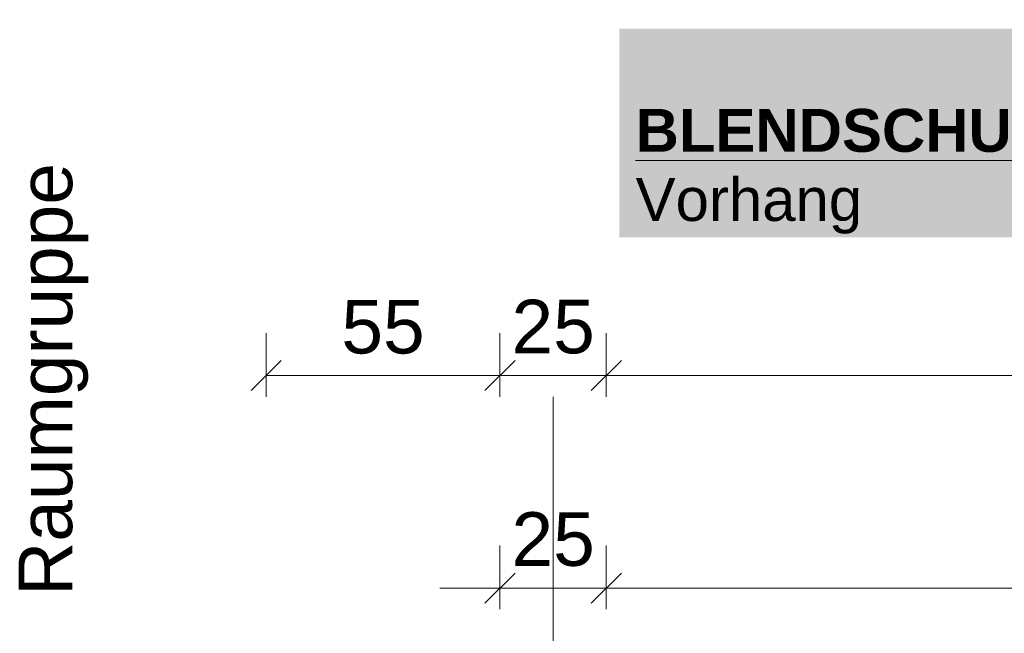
# Model space of a CAD drawing. Header units: metres. Extents: x -167 to 152, y -127 to 99.
# Tile 13 of 225: x -40.4 to -38.09, y -23.88 to -22.44. Entities that reach past the tile are written whole.
import ezdxf

# ---------------------------------------------------------------- set-up
doc = ezdxf.new("R2010")
doc.units = ezdxf.units.M
doc.header["$PDMODE"] = 1
doc.header["$PDSIZE"] = -2
doc.linetypes.add('Achsen 01', pattern=[5.291531, 3.175, -1.058062, 0.352704, -0.705764])
doc.layers.get('0').update_dxf_attribs({"lineweight": 25})
for name, color, linetype, lineweight in [('030_Sonnenschutzarbeiten-BLENDSCHUTZ  Beschriftung', 7, 'Continuous', 5), ('_GRU (2D)', 7, 'Continuous', 9), ('_OG 1 (2D)', 7, 'Continuous', 9), ('_OG 1 - DS (2D)', 7, 'Continuous', 9), ('Bemaßung-Bemaßung', 7, 'Continuous', 9)]:
    doc.layers.add(name, color=color, linetype=linetype, lineweight=lineweight)
doc.layers.add('AV1-Achsen', color=1, linetype='Achsen 01', lineweight=18, true_color=0xff0000)
doc.layers.get('0').freeze()
doc.styles.add('Arial', font='arial.ttf')
doc.styles.add('Arial (bold)', font='arialbd.ttf')
doc.dimstyles.new('COE 50', dxfattribs={"dimtxt": 126.090495, "dimasz": 0.001414, "dimexe": 0.001, "dimexo": 0.01, "dimgap": 0.001, "dimtad": 1, "dimdec": 3, "dimtxsty": 'Arial', "dimblk": 'VW_SLASH-4', "dimblk1": 'VW_SLASH-4', "dimblk2": 'VW_SLASH-4', "dimcen": 0, "dimadec": 3, "dimazin": 0, "dimtfac": 0.8, "dimtdec": 3, "dimtix": 1, "dimtmove": 0, "dimatfit": 0, "dimldrblk": 'VW_SLASH-3', "dimfxl": 0.002, "dimfxlon": 1, "dimfrac": 2, "dimtolj": 1, "dimarcsym": 0})

# ---------------------------------------------------------------- blocks, each defined once
blk = doc.blocks.new('Group-8')
at = {"layer": '030_Sonnenschutzarbeiten-BLENDSCHUTZ  Beschriftung', "color": 6, "linetype": 'Continuous', "transparency": 33554559}
blk.add_solid([(-38.9946, -22.95), (-37.8299, -22.95), (-38.9946, -22.4589), (-37.8299, -22.4589)], dxfattribs=at)
at = {"layer": '030_Sonnenschutzarbeiten-BLENDSCHUTZ  Beschriftung', "insert": (-38.9561, -22.6477), "char_height": 0.100872, "attachment_point": 1, "line_spacing_factor": 0.967016, "style": 'Arial (bold)'}
blk.add_mtext('{\\LBLENDSCHUTZ:}{\\fArial|b0|i0|c0|p0;\\l\\PVorhang}', dxfattribs=at)
blk = doc.blocks.new('OG 1 - DS (2D)')
at = {"layer": '030_Sonnenschutzarbeiten-BLENDSCHUTZ  Beschriftung', "color": 7}
blk.add_blockref('Group-8', (0, 0), dxfattribs=at)
blk = doc.blocks.new('VW_SLASH-4')
at = {"color": 0, "linetype": 'ByBlock', "lineweight": -2, "transparency": 16777216}
blk.add_line((0, 0), (-1, 0), dxfattribs=at)
at = {"color": 0, "linetype": 'Continuous', "lineweight": 15, "transparency": 16777216, "flags": 128}
blk.add_lwpolyline([(0.5, 0.5), (-0.5, -0.5)], dxfattribs=at)
blk = doc.blocks.new('*D493')
at = {"layer": 'Bemaßung-Bemaßung', "color": 0, "linetype": 'Continuous', "lineweight": -2}
for p, q in [((-39.075, -24.175), (-39.075, -24.325)), ((-37.875, -24.175), (-37.875, -24.325)), ((-39.0043, -24.275), (-37.9457, -24.275))]:
    blk.add_line(p, q, dxfattribs=at)
at = {"layer": 'Defpoints', "color": 0}
for p in [(-39.075, -22.275), (-37.875, -22.275), (-37.875, -24.275)]:
    blk.add_point(p, dxfattribs=at)
at = {"layer": 'Bemaßung-Bemaßung', "color": 0, "lineweight": -2, "xscale": 0.070693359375, "yscale": 0.070693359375, "zscale": 0.070693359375, "rotation": 180}
blk.add_blockref('VW_SLASH-4', (-39.075, -24.275), dxfattribs=at)
at = {"layer": 'Bemaßung-Bemaßung', "color": 0, "lineweight": -2, "xscale": 0.070693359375, "yscale": 0.070693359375, "zscale": 0.070693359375}
blk.add_blockref('VW_SLASH-4', (-37.875, -24.275), dxfattribs=at)
at = {"layer": 'Bemaßung-Bemaßung', "color": 0, "insert": (-38.475, -24.1492), "char_height": 0.12609, "attachment_point": 5, "style": 'Arial'}
blk.add_mtext('\\A1;1,20', dxfattribs=at)
blk = doc.blocks.new('VW_SLASH-3')
at = {"color": 0, "linetype": 'ByBlock', "lineweight": -2, "transparency": 16777216}
blk.add_line((0, 0), (-1, 0), dxfattribs=at)
at = {"color": 0, "linetype": 'Continuous', "lineweight": 15, "transparency": 16777216, "flags": 128}
blk.add_lwpolyline([(0.5, 0.5), (-0.5, -0.5)], dxfattribs=at)
blk = doc.blocks.new('*D494')
at = {"layer": 'Bemaßung-Bemaßung', "color": 0, "linetype": 'Continuous', "lineweight": -2}
for p, q in [((-39.225, -24.175), (-39.225, -24.325)), ((-39.075, -24.175), (-39.075, -24.325)), ((-39.2957, -24.275), (-39.3664, -24.275)), ((-39.225, -24.275), (-39.075, -24.275)), ((-39.0043, -24.275), (-38.9336, -24.275))]:
    blk.add_line(p, q, dxfattribs=at)
at = {"layer": 'Defpoints', "color": 0}
for p in [(-39.225, -22.275), (-39.075, -22.275), (-39.075, -24.275)]:
    blk.add_point(p, dxfattribs=at)
at = {"layer": 'Bemaßung-Bemaßung', "color": 0, "lineweight": -2, "xscale": 0.070693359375, "yscale": 0.070693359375, "zscale": 0.070693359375}
blk.add_blockref('VW_SLASH-4', (-39.225, -24.275), dxfattribs=at)
at = {"layer": 'Bemaßung-Bemaßung', "color": 0, "lineweight": -2, "xscale": 0.070693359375, "yscale": 0.070693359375, "zscale": 0.070693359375, "rotation": 180}
blk.add_blockref('VW_SLASH-4', (-39.075, -24.275), dxfattribs=at)
at = {"layer": 'Bemaßung-Bemaßung', "color": 0, "insert": (-39.15, -24.5931), "char_height": 0.12609, "attachment_point": 5, "style": 'Arial'}
blk.add_mtext('\\A1;15', dxfattribs=at)
blk = doc.blocks.new('*D495')
at = {"layer": 'Bemaßung-Bemaßung', "color": 0, "linetype": 'Continuous', "lineweight": -2}
for p, q in [((-39.64, -24.175), (-39.64, -24.325)), ((-39.225, -24.175), (-39.225, -24.325)), ((-39.5693, -24.275), (-39.2957, -24.275))]:
    blk.add_line(p, q, dxfattribs=at)
at = {"layer": 'Defpoints', "color": 0}
for p in [(-39.64, -22.09), (-39.225, -22.275), (-39.225, -24.275)]:
    blk.add_point(p, dxfattribs=at)
at = {"layer": 'Bemaßung-Bemaßung', "color": 0, "lineweight": -2, "xscale": 0.070693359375, "yscale": 0.070693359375, "zscale": 0.070693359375, "rotation": 180}
blk.add_blockref('VW_SLASH-4', (-39.64, -24.275), dxfattribs=at)
at = {"layer": 'Bemaßung-Bemaßung', "color": 0, "lineweight": -2, "xscale": 0.070693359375, "yscale": 0.070693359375, "zscale": 0.070693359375}
blk.add_blockref('VW_SLASH-4', (-39.225, -24.275), dxfattribs=at)
at = {"layer": 'Bemaßung-Bemaßung', "color": 0, "insert": (-39.4325, -24.1407), "char_height": 0.12609, "attachment_point": 5, "style": 'Arial'}
blk.add_mtext('\\A1;41\\S5^ ;', dxfattribs=at)
blk = doc.blocks.new('*D496')
at = {"layer": 'Bemaßung-Bemaßung', "color": 0, "linetype": 'Continuous', "lineweight": -2}
for p, q in [((-39.825, -24.175), (-39.825, -24.325)), ((-39.64, -24.175), (-39.64, -24.325)), ((-39.8957, -24.275), (-39.9664, -24.275)), ((-39.825, -24.275), (-39.64, -24.275)), ((-39.5693, -24.275), (-39.4986, -24.275))]:
    blk.add_line(p, q, dxfattribs=at)
at = {"layer": 'Defpoints', "color": 0}
for p in [(-39.825, -21.675), (-39.64, -22.09), (-39.64, -24.275)]:
    blk.add_point(p, dxfattribs=at)
at = {"layer": 'Bemaßung-Bemaßung', "color": 0, "lineweight": -2, "xscale": 0.070693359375, "yscale": 0.070693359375, "zscale": 0.070693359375}
blk.add_blockref('VW_SLASH-4', (-39.825, -24.275), dxfattribs=at)
at = {"layer": 'Bemaßung-Bemaßung', "color": 0, "lineweight": -2, "xscale": 0.070693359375, "yscale": 0.070693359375, "zscale": 0.070693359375, "rotation": 180}
blk.add_blockref('VW_SLASH-4', (-39.64, -24.275), dxfattribs=at)
at = {"layer": 'Bemaßung-Bemaßung', "color": 0, "insert": (-39.9637, -24.1236), "char_height": 0.12609, "attachment_point": 5, "style": 'Arial'}
blk.add_mtext('\\A1;18\\S5^ ;', dxfattribs=at)
blk = doc.blocks.new('*D571')
at = {"layer": 'Bemaßung-Bemaßung', "color": 0, "linetype": 'Continuous', "lineweight": -2}
for p, q in [((-39.825, -23.175), (-39.825, -23.325)), ((-39.275, -23.175), (-39.275, -23.325)), ((-39.3457, -23.275), (-39.7543, -23.275))]:
    blk.add_line(p, q, dxfattribs=at)
at = {"layer": 'Defpoints', "color": 0}
for p in [(-39.825, -21.675), (-39.275, -21.725), (-39.825, -23.275)]:
    blk.add_point(p, dxfattribs=at)
at = {"layer": 'Bemaßung-Bemaßung', "color": 0, "lineweight": -2, "xscale": 0.070693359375, "yscale": 0.070693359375, "zscale": 0.070693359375, "rotation": 180}
blk.add_blockref('VW_SLASH-4', (-39.825, -23.275), dxfattribs=at)
at = {"layer": 'Bemaßung-Bemaßung', "color": 0, "lineweight": -2, "xscale": 0.070693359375, "yscale": 0.070693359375, "zscale": 0.070693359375}
blk.add_blockref('VW_SLASH-4', (-39.275, -23.275), dxfattribs=at)
at = {"layer": 'Bemaßung-Bemaßung', "color": 0, "insert": (-39.55, -23.1609), "char_height": 0.12609, "attachment_point": 5, "style": 'Arial'}
blk.add_mtext('\\A1;55', dxfattribs=at)
blk = doc.blocks.new('*D572')
at = {"layer": 'Bemaßung-Bemaßung', "color": 0, "linetype": 'Continuous', "lineweight": -2}
for p, q in [((-39.275, -23.175), (-39.275, -23.325)), ((-39.025, -23.175), (-39.025, -23.325)), ((-39.3457, -23.275), (-39.4164, -23.275)), ((-39.025, -23.275), (-39.275, -23.275)), ((-38.9543, -23.275), (-38.8836, -23.275))]:
    blk.add_line(p, q, dxfattribs=at)
at = {"layer": 'Defpoints', "color": 0}
for p in [(-39.275, -21.725), (-39.025, -21.725), (-39.275, -23.275)]:
    blk.add_point(p, dxfattribs=at)
at = {"layer": 'Bemaßung-Bemaßung', "color": 0, "lineweight": -2, "xscale": 0.070693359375, "yscale": 0.070693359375, "zscale": 0.070693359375}
blk.add_blockref('VW_SLASH-4', (-39.275, -23.275), dxfattribs=at)
at = {"layer": 'Bemaßung-Bemaßung', "color": 0, "lineweight": -2, "xscale": 0.070693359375, "yscale": 0.070693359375, "zscale": 0.070693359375, "rotation": 180}
blk.add_blockref('VW_SLASH-4', (-39.025, -23.275), dxfattribs=at)
at = {"layer": 'Bemaßung-Bemaßung', "color": 0, "insert": (-39.15, -23.1606), "char_height": 0.12609, "attachment_point": 5, "style": 'Arial'}
blk.add_mtext('\\A1;25', dxfattribs=at)
blk = doc.blocks.new('*D573')
at = {"layer": 'Bemaßung-Bemaßung', "color": 0, "linetype": 'Continuous', "lineweight": -2}
for p, q in [((-39.025, -23.175), (-39.025, -23.325)), ((-35.175, -23.175), (-35.175, -23.325)), ((-35.2457, -23.275), (-38.9543, -23.275))]:
    blk.add_line(p, q, dxfattribs=at)
at = {"layer": 'Defpoints', "color": 0}
for p in [(-35.175, -21.475), (-39.025, -21.725), (-39.025, -23.275)]:
    blk.add_point(p, dxfattribs=at)
at = {"layer": 'Bemaßung-Bemaßung', "color": 0, "lineweight": -2, "xscale": 0.070693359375, "yscale": 0.070693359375, "zscale": 0.070693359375, "rotation": 180}
blk.add_blockref('VW_SLASH-4', (-39.025, -23.275), dxfattribs=at)
at = {"layer": 'Bemaßung-Bemaßung', "color": 0, "lineweight": -2, "xscale": 0.070693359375, "yscale": 0.070693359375, "zscale": 0.070693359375}
blk.add_blockref('VW_SLASH-4', (-35.175, -23.275), dxfattribs=at)
at = {"layer": 'Bemaßung-Bemaßung', "color": 0, "insert": (-37.1, -23.1492), "char_height": 0.12609, "attachment_point": 5, "style": 'Arial'}
blk.add_mtext('\\A1;3,85', dxfattribs=at)
blk = doc.blocks.new('*D616')
at = {"layer": 'Bemaßung-Bemaßung', "color": 0, "lineweight": -2}
for p, q in [((-39.275, -23.675), (-39.275, -23.825)), ((-39.025, -23.675), (-39.025, -23.825)), ((-39.3457, -23.775), (-39.4164, -23.775)), ((-39.025, -23.775), (-39.275, -23.775)), ((-38.9543, -23.775), (-38.8836, -23.775))]:
    blk.add_line(p, q, dxfattribs=at)
at = {"layer": 'Defpoints', "color": 0}
for p in [(-39.275, -21.725), (-39.025, -21.725), (-39.275, -23.775)]:
    blk.add_point(p, dxfattribs=at)
at = {"layer": 'Bemaßung-Bemaßung', "color": 0, "lineweight": -2, "xscale": 0.070693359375, "yscale": 0.070693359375, "zscale": 0.070693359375}
blk.add_blockref('VW_SLASH-4', (-39.275, -23.775), dxfattribs=at)
at = {"layer": 'Bemaßung-Bemaßung', "color": 0, "lineweight": -2, "xscale": 0.070693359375, "yscale": 0.070693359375, "zscale": 0.070693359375, "rotation": 180}
blk.add_blockref('VW_SLASH-4', (-39.025, -23.775), dxfattribs=at)
at = {"layer": 'Bemaßung-Bemaßung', "color": 0, "insert": (-39.15, -23.6606), "char_height": 0.12609, "attachment_point": 5, "style": 'Arial'}
blk.add_mtext('\\A1;25', dxfattribs=at)
blk = doc.blocks.new('*D617')
at = {"layer": 'Bemaßung-Bemaßung', "color": 0, "lineweight": -2}
for p, q in [((-39.025, -23.675), (-39.025, -23.825)), ((-36.575, -23.675), (-36.575, -23.825)), ((-36.6457, -23.775), (-38.9543, -23.775))]:
    blk.add_line(p, q, dxfattribs=at)
at = {"layer": 'Defpoints', "color": 0}
for p in [(-36.575, -21.475), (-39.025, -21.725), (-39.025, -23.775)]:
    blk.add_point(p, dxfattribs=at)
at = {"layer": 'Bemaßung-Bemaßung', "color": 0, "lineweight": -2, "xscale": 0.070693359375, "yscale": 0.070693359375, "zscale": 0.070693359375, "rotation": 180}
blk.add_blockref('VW_SLASH-4', (-39.025, -23.775), dxfattribs=at)
at = {"layer": 'Bemaßung-Bemaßung', "color": 0, "lineweight": -2, "xscale": 0.070693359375, "yscale": 0.070693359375, "zscale": 0.070693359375}
blk.add_blockref('VW_SLASH-4', (-36.575, -23.775), dxfattribs=at)
at = {"layer": 'Bemaßung-Bemaßung', "color": 0, "insert": (-37.8, -23.6492), "char_height": 0.12609, "attachment_point": 5, "style": 'Arial'}
blk.add_mtext('\\A1;2,45', dxfattribs=at)
blk = doc.blocks.new('Group-751')
at = {"layer": 'AV1-Achsen'}
blk.add_line((-39.15, -26.5), (-39.15, 4.9), dxfattribs=at)
blk = doc.blocks.new('GRU (2D)')
at = {"layer": 'AV1-Achsen', "color": 7}
blk.add_blockref('Group-751', (0, 0), dxfattribs=at)
blk = doc.blocks.new('OG 1 (2D)')
at = {"layer": 'Bemaßung-Bemaßung', "insert": (-40.325, -22.775), "char_height": 0.12609, "attachment_point": 6, "rotation": 90, "line_spacing_factor": 0.969122, "style": 'Arial'}
blk.add_mtext('Raumgruppe', dxfattribs=at)
at = {"layer": 'Bemaßung-Bemaßung', "linetype": 'Continuous'}
for base, p1, p2, text, override, picture, middle in [((-39.025, -23.275), (-35.175, -21.475), (-39.025, -21.725), '3,85', {"dimtxt": 0.12609, "dimasz": 0.070693, "dimexe": 0.05, "dimgap": 0.05, "dimpost": '<>', "dimtxsty": 'Arial', "dimtmove": 2, "dimfxl": 0.1}, '*D573', (-37.1, -23.1492)), ((-39.825, -23.275), (-39.275, -21.725), (-39.825, -21.675), '55', {"dimtxt": 0.12609, "dimasz": 0.070693, "dimexe": 0.05, "dimgap": 0.05, "dimpost": '<>', "dimtxsty": 'Arial', "dimtmove": 2, "dimfxl": 0.1}, '*D571', (-39.55, -23.1609)), ((-39.275, -23.275), (-39.025, -21.725), (-39.275, -21.725), '25', {"dimtxt": 0.12609, "dimasz": 0.070693, "dimexe": 0.05, "dimgap": 0.05, "dimpost": '<>', "dimtxsty": 'Arial', "dimtmove": 2, "dimfxl": 0.1}, '*D572', (-39.15, -23.1606)), ((-39.225, -24.275), (-39.64, -22.09), (-39.225, -22.275), '41\\S5^ ;', {"dimtxt": 0.12609, "dimasz": 0.070693, "dimexe": 0.05, "dimgap": 0.05, "dimpost": '<>', "dimtxsty": 'Arial', "dimtmove": 2, "dimfxl": 0.1}, '*D495', (-39.4325, -24.1407)), ((-39.075, -24.275), (-39.225, -22.275), (-39.075, -22.275), '15', {"dimtxt": 0.12609, "dimasz": 0.070693, "dimexe": 0.05, "dimgap": 0.05, "dimpost": '<>', "dimtxsty": 'Arial', "dimtix": 0, "dimtmove": 2, "dimfxl": 0.1}, '*D494', (-39.15, -24.5931)), ((-37.875, -24.275), (-39.075, -22.275), (-37.875, -22.275), '1,20', {"dimtxt": 0.12609, "dimasz": 0.070693, "dimexe": 0.05, "dimgap": 0.05, "dimpost": '<>', "dimtxsty": 'Arial', "dimtmove": 2, "dimfxl": 0.1}, '*D493', (-38.475, -24.1492))]:
    dim = blk.add_linear_dim(base=base, p1=p1, p2=p2, text=text, dimstyle='COE 50', override=override, dxfattribs=at)
    dim.commit()
    dim.dimension.update_dxf_attribs({"geometry": picture, "text_midpoint": middle})
at = {"layer": 'Bemaßung-Bemaßung'}
for base, p1, p2, text, picture, middle in [((-39.025, -23.775), (-36.575, -21.475), (-39.025, -21.725), '2,45', '*D617', (-37.8, -23.6492)), ((-39.275, -23.775), (-39.025, -21.725), (-39.275, -21.725), '25', '*D616', (-39.15, -23.6606))]:
    dim = blk.add_linear_dim(base=base, p1=p1, p2=p2, text=text, dimstyle='COE 50', override={"dimtxt": 0.12609, "dimasz": 0.070693, "dimexe": 0.05, "dimgap": 0.05, "dimpost": '<>', "dimtxsty": 'Arial', "dimtmove": 2, "dimfxl": 0.1}, dxfattribs=at)
    dim.commit()
    dim.dimension.update_dxf_attribs({"geometry": picture, "text_midpoint": middle})
at = {"layer": 'Bemaßung-Bemaßung', "linetype": 'Continuous'}
dim = blk.add_linear_dim(base=(-39.64, -24.275), p1=(-39.825, -21.675), p2=(-39.64, -22.09), text='18\\S5^ ;', dimstyle='COE 50', override={"dimtxt": 0.12609, "dimasz": 0.070693, "dimexe": 0.05, "dimgap": 0.05, "dimpost": '<>', "dimtxsty": 'Arial', "dimtix": 0, "dimtmove": 2, "dimfxl": 0.1}, dxfattribs=at)
dim.commit()
dim.dimension.update_dxf_attribs({"geometry": '*D496', "text_midpoint": (-39.9637, -24.1236), "dimtype": 160})

msp = doc.modelspace()

# ---------------------------------------------------------------- block references
at = {"layer": '_OG 1 - DS (2D)'}
msp.add_blockref('OG 1 - DS (2D)', (0, 0), dxfattribs=at)

# ---------------------------------------------------------------- next in the draw order: block references
at = {"layer": '_OG 1 (2D)'}
msp.add_blockref('OG 1 (2D)', (0, 0), dxfattribs=at)

# ---------------------------------------------------------------- next in the draw order: block references
at = {"layer": '_GRU (2D)'}
msp.add_blockref('GRU (2D)', (0, 0), dxfattribs=at)

doc.saveas('drawing.dxf')
